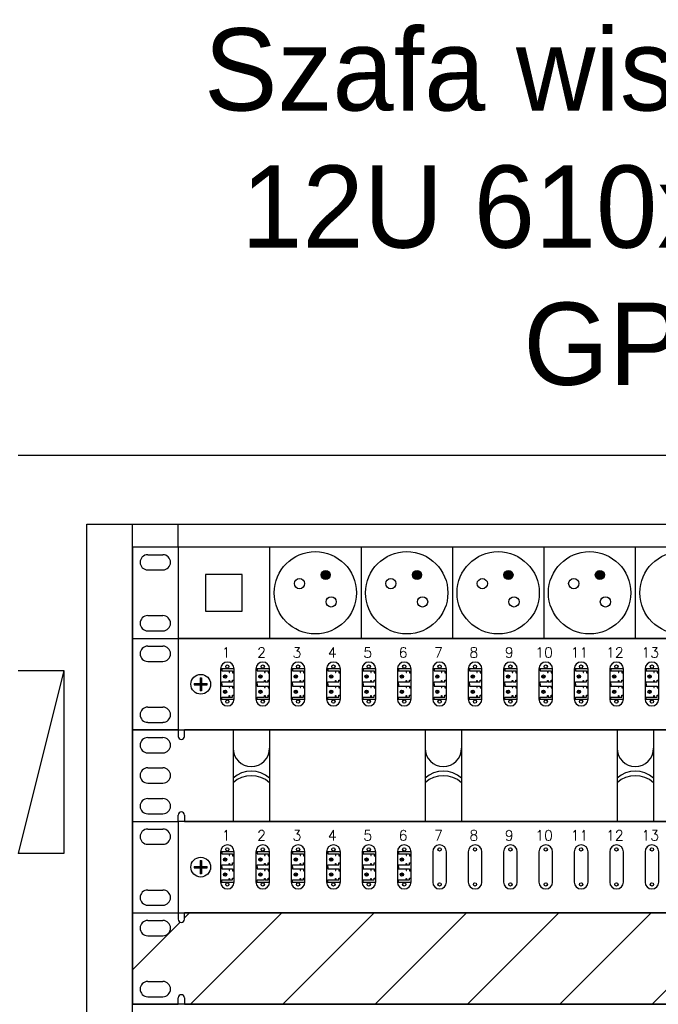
# Model space of a CAD drawing. Header units: millimetres. Extents: x 94562 to 148980, y -25377 to 3008.
# Tile 102 of 140: x 102999 to 103310, y -22241 to -21762. Entities that reach past the tile are written whole.
import ezdxf
from ezdxf.enums import TextEntityAlignment as Align

# ---------------------------------------------------------------- set-up
doc = ezdxf.new("R2010")
doc.units = ezdxf.units.MM
for name, color, linetype in [('LA_LAN_Bloki_Projektowane', 7, 'Continuous'), ('tt_opis', 30, 'Continuous'), ('tt_symbole', 40, 'Continuous')]:
    doc.layers.add(name, color=color, linetype=linetype)
doc.styles.add('_LANSTER_01', font='romans.shx')
doc.styles.add('Style-WORKING_1250', font='WORKING_1250.shx')

# ---------------------------------------------------------------- blocks, each defined once
blk = doc.blocks.new('*U488')
at = {"layer": 'tt_symbole'}
h = blk.add_hatch(color=256, dxfattribs=at)
h.paths.add_polyline_path([(3.354, 2.541), (3.285, 2.541), (3.285, 2.257), (3.354, 2.257)])
h.paths.add_polyline_path([(3.354, 2.257), (3.285, 2.257), (3.285, 2.188), (3.354, 2.188)])
h.paths.add_polyline_path([(3.285, 2.257), (3.001, 2.257), (3.001, 2.188), (3.285, 2.188)])
h.paths.add_polyline_path([(3.638, 2.257), (3.354, 2.257), (3.354, 2.188), (3.638, 2.188)])
h.paths.add_polyline_path([(3.354, 2.188), (3.285, 2.188), (3.285, 1.904), (3.354, 1.904)])
at = {"layer": 'LA_LAN_Bloki_Projektowane'}
for p, q in [((4.947, 2.966), (4.281, 2.966)), ((4.341, 2.966), (4.341, 2.867)), ((6.667, 2.966), (6.001, 2.966)), ((6.061, 2.966), (6.061, 2.867)), ((8.388, 2.966), (7.721, 2.966)), ((7.782, 2.966), (7.782, 2.867)), ((10.108, 2.966), (9.441, 2.966)), ((9.502, 2.966), (9.502, 2.867)), ((11.828, 2.966), (11.161, 2.966)), ((11.222, 2.966), (11.222, 2.867)), ((13.548, 2.966), (12.881, 2.966)), ((12.942, 2.966), (12.942, 2.867)), ((15.268, 2.966), (14.601, 2.966)), ((14.662, 2.966), (14.662, 2.867)), ((16.988, 2.966), (16.321, 2.966)), ((16.382, 2.966), (16.382, 2.867)), ((18.708, 2.966), (18.041, 2.966)), ((18.102, 2.966), (18.102, 2.867)), ((20.428, 2.966), (19.761, 2.966)), ((19.822, 2.966), (19.822, 2.867)), ((22.148, 2.966), (21.482, 2.966)), ((21.542, 2.966), (21.542, 2.867)), ((23.868, 2.966), (23.202, 2.966)), ((23.262, 2.966), (23.262, 2.867)), ((25.589, 2.966), (24.922, 2.966)), ((24.983, 2.966), (24.983, 2.867)), ((4.341, 2.867), (4.706, 2.867)), ((4.706, 2.867), (4.706, 2.793)), ((4.706, 2.793), (4.726, 2.793)), ((4.706, 2.332), (4.706, 2.406)), ((4.706, 2.406), (4.726, 2.406)), ((4.726, 2.793), (4.726, 2.867)), ((4.726, 2.867), (4.871, 2.867)), ((4.726, 2.406), (4.726, 2.332)), ((4.871, 2.867), (4.871, 2.775)), ((4.871, 2.775), (4.947, 2.775)), ((4.871, 2.332), (4.871, 2.424)), ((4.871, 2.424), (4.947, 2.424)), ((6.061, 2.867), (6.426, 2.867)), ((6.426, 2.867), (6.426, 2.793)), ((6.426, 2.793), (6.447, 2.793)), ((6.426, 2.332), (6.426, 2.406)), ((6.426, 2.406), (6.447, 2.406)), ((6.447, 2.793), (6.447, 2.867)), ((6.447, 2.867), (6.591, 2.867)), ((6.447, 2.406), (6.447, 2.332)), ((6.591, 2.867), (6.591, 2.775)), ((6.591, 2.775), (6.667, 2.775)), ((6.591, 2.332), (6.591, 2.424)), ((6.591, 2.424), (6.667, 2.424)), ((7.782, 2.867), (8.146, 2.867)), ((8.146, 2.867), (8.146, 2.793)), ((8.146, 2.793), (8.167, 2.793)), ((8.146, 2.332), (8.146, 2.406)), ((8.146, 2.406), (8.167, 2.406)), ((8.167, 2.793), (8.167, 2.867)), ((8.167, 2.867), (8.311, 2.867)), ((8.167, 2.406), (8.167, 2.332)), ((8.311, 2.867), (8.311, 2.775)), ((8.311, 2.775), (8.388, 2.775)), ((8.311, 2.332), (8.311, 2.424)), ((8.311, 2.424), (8.388, 2.424)), ((9.502, 2.867), (9.866, 2.867)), ((9.866, 2.867), (9.866, 2.793)), ((9.866, 2.793), (9.887, 2.793)), ((9.866, 2.332), (9.866, 2.406)), ((9.866, 2.406), (9.887, 2.406)), ((9.887, 2.793), (9.887, 2.867)), ((9.887, 2.867), (10.031, 2.867)), ((9.887, 2.406), (9.887, 2.332)), ((10.031, 2.867), (10.031, 2.775)), ((10.031, 2.775), (10.108, 2.775)), ((10.031, 2.332), (10.031, 2.424)), ((10.031, 2.424), (10.108, 2.424)), ((11.222, 2.867), (11.586, 2.867)), ((11.586, 2.867), (11.586, 2.793)), ((11.586, 2.793), (11.607, 2.793)), ((11.586, 2.332), (11.586, 2.406)), ((11.586, 2.406), (11.607, 2.406)), ((11.607, 2.793), (11.607, 2.867)), ((11.607, 2.867), (11.751, 2.867)), ((11.607, 2.406), (11.607, 2.332)), ((11.751, 2.867), (11.751, 2.775)), ((11.751, 2.775), (11.828, 2.775)), ((11.751, 2.332), (11.751, 2.424)), ((11.751, 2.424), (11.828, 2.424)), ((12.942, 2.867), (13.306, 2.867)), ((13.306, 2.867), (13.306, 2.793)), ((13.306, 2.793), (13.327, 2.793)), ((13.306, 2.332), (13.306, 2.406)), ((13.306, 2.406), (13.327, 2.406)), ((13.327, 2.793), (13.327, 2.867)), ((13.327, 2.867), (13.471, 2.867)), ((13.327, 2.406), (13.327, 2.332)), ((13.471, 2.867), (13.471, 2.775)), ((13.471, 2.775), (13.548, 2.775)), ((13.471, 2.332), (13.471, 2.424)), ((13.471, 2.424), (13.548, 2.424)), ((14.662, 2.867), (15.026, 2.867)), ((15.026, 2.867), (15.026, 2.793)), ((15.026, 2.793), (15.047, 2.793)), ((15.026, 2.332), (15.026, 2.406)), ((15.026, 2.406), (15.047, 2.406)), ((15.047, 2.793), (15.047, 2.867)), ((15.047, 2.867), (15.191, 2.867)), ((15.047, 2.406), (15.047, 2.332)), ((15.191, 2.867), (15.191, 2.775)), ((15.191, 2.775), (15.268, 2.775)), ((15.191, 2.332), (15.191, 2.424)), ((15.191, 2.424), (15.268, 2.424)), ((16.382, 2.867), (16.746, 2.867)), ((16.746, 2.867), (16.746, 2.793)), ((16.746, 2.793), (16.767, 2.793)), ((16.746, 2.332), (16.746, 2.406)), ((16.746, 2.406), (16.767, 2.406)), ((16.767, 2.793), (16.767, 2.867)), ((16.767, 2.867), (16.911, 2.867)), ((16.767, 2.406), (16.767, 2.332)), ((16.911, 2.867), (16.911, 2.775)), ((16.911, 2.775), (16.988, 2.775)), ((16.911, 2.332), (16.911, 2.424)), ((16.911, 2.424), (16.988, 2.424)), ((18.102, 2.867), (18.466, 2.867)), ((18.466, 2.867), (18.466, 2.793)), ((18.466, 2.793), (18.487, 2.793)), ((18.466, 2.332), (18.466, 2.406)), ((18.466, 2.406), (18.487, 2.406)), ((18.487, 2.793), (18.487, 2.867)), ((18.487, 2.867), (18.632, 2.867)), ((18.487, 2.406), (18.487, 2.332)), ((18.632, 2.867), (18.632, 2.775)), ((18.632, 2.775), (18.708, 2.775)), ((18.632, 2.332), (18.632, 2.424)), ((18.632, 2.424), (18.708, 2.424)), ((19.822, 2.867), (20.186, 2.867)), ((20.186, 2.867), (20.186, 2.793)), ((20.186, 2.793), (20.207, 2.793)), ((20.186, 2.332), (20.186, 2.406)), ((20.186, 2.406), (20.207, 2.406)), ((20.207, 2.793), (20.207, 2.867)), ((20.207, 2.867), (20.352, 2.867)), ((20.207, 2.406), (20.207, 2.332)), ((20.352, 2.867), (20.352, 2.775)), ((20.352, 2.775), (20.428, 2.775)), ((20.352, 2.332), (20.352, 2.424)), ((20.352, 2.424), (20.428, 2.424)), ((21.542, 2.867), (21.907, 2.867)), ((21.907, 2.867), (21.907, 2.793)), ((21.907, 2.793), (21.927, 2.793)), ((21.907, 2.332), (21.907, 2.406)), ((21.907, 2.406), (21.927, 2.406)), ((21.927, 2.793), (21.927, 2.867)), ((21.927, 2.867), (22.072, 2.867)), ((21.927, 2.406), (21.927, 2.332)), ((22.072, 2.867), (22.072, 2.775)), ((22.072, 2.775), (22.148, 2.775)), ((22.072, 2.332), (22.072, 2.424)), ((22.072, 2.424), (22.148, 2.424)), ((23.262, 2.867), (23.627, 2.867)), ((23.627, 2.867), (23.627, 2.793)), ((23.627, 2.793), (23.647, 2.793)), ((23.627, 2.332), (23.627, 2.406)), ((23.627, 2.406), (23.647, 2.406)), ((23.647, 2.793), (23.647, 2.867)), ((23.647, 2.867), (23.792, 2.867)), ((23.647, 2.406), (23.647, 2.332)), ((23.792, 2.867), (23.792, 2.775)), ((23.792, 2.775), (23.868, 2.775)), ((23.792, 2.332), (23.792, 2.424)), ((23.792, 2.424), (23.868, 2.424)), ((24.983, 2.867), (25.347, 2.867)), ((25.347, 2.867), (25.347, 2.793)), ((25.347, 2.793), (25.368, 2.793)), ((25.347, 2.332), (25.347, 2.406)), ((25.347, 2.406), (25.368, 2.406)), ((25.368, 2.793), (25.368, 2.867)), ((25.368, 2.867), (25.512, 2.867)), ((25.368, 2.406), (25.368, 2.332)), ((25.512, 2.867), (25.512, 2.775)), ((25.512, 2.775), (25.589, 2.775)), ((25.512, 2.332), (25.512, 2.424)), ((25.512, 2.424), (25.589, 2.424)), ((4.281, 2.233), (4.341, 2.233)), ((4.341, 2.233), (4.341, 2.332)), ((4.341, 2.332), (4.706, 2.332)), ((4.341, 2.233), (4.341, 2.133)), ((4.341, 2.133), (4.706, 2.133)), ((4.706, 2.133), (4.706, 2.059)), ((4.706, 2.059), (4.726, 2.059)), ((4.726, 2.332), (4.871, 2.332)), ((4.726, 2.059), (4.726, 2.133)), ((4.726, 2.133), (4.871, 2.133)), ((4.871, 2.133), (4.871, 2.041)), ((4.871, 2.041), (4.947, 2.041)), ((6.001, 2.233), (6.061, 2.233)), ((6.061, 2.233), (6.061, 2.332)), ((6.061, 2.332), (6.426, 2.332)), ((6.061, 2.233), (6.061, 2.133)), ((6.061, 2.133), (6.426, 2.133)), ((6.426, 2.133), (6.426, 2.059)), ((6.426, 2.059), (6.447, 2.059)), ((6.447, 2.332), (6.591, 2.332)), ((6.447, 2.059), (6.447, 2.133)), ((6.447, 2.133), (6.591, 2.133)), ((6.591, 2.133), (6.591, 2.041)), ((6.591, 2.041), (6.667, 2.041)), ((7.721, 2.233), (7.782, 2.233)), ((7.782, 2.233), (7.782, 2.332)), ((7.782, 2.332), (8.146, 2.332)), ((7.782, 2.233), (7.782, 2.133)), ((7.782, 2.133), (8.146, 2.133)), ((8.146, 2.133), (8.146, 2.059)), ((8.146, 2.059), (8.167, 2.059)), ((8.167, 2.332), (8.311, 2.332)), ((8.167, 2.059), (8.167, 2.133)), ((8.167, 2.133), (8.311, 2.133)), ((8.311, 2.133), (8.311, 2.041)), ((8.311, 2.041), (8.388, 2.041)), ((9.441, 2.233), (9.502, 2.233)), ((9.502, 2.233), (9.502, 2.332)), ((9.502, 2.332), (9.866, 2.332)), ((9.502, 2.233), (9.502, 2.133)), ((9.502, 2.133), (9.866, 2.133)), ((9.866, 2.133), (9.866, 2.059)), ((9.866, 2.059), (9.887, 2.059)), ((9.887, 2.332), (10.031, 2.332)), ((9.887, 2.059), (9.887, 2.133)), ((9.887, 2.133), (10.031, 2.133)), ((10.031, 2.133), (10.031, 2.041)), ((10.031, 2.041), (10.108, 2.041)), ((11.161, 2.233), (11.222, 2.233)), ((11.222, 2.233), (11.222, 2.332)), ((11.222, 2.332), (11.586, 2.332)), ((11.222, 2.233), (11.222, 2.133)), ((11.222, 2.133), (11.586, 2.133)), ((11.586, 2.133), (11.586, 2.059)), ((11.586, 2.059), (11.607, 2.059)), ((11.607, 2.332), (11.751, 2.332)), ((11.607, 2.059), (11.607, 2.133)), ((11.607, 2.133), (11.751, 2.133)), ((11.751, 2.133), (11.751, 2.041)), ((11.751, 2.041), (11.828, 2.041)), ((12.881, 2.233), (12.942, 2.233)), ((12.942, 2.233), (12.942, 2.332)), ((12.942, 2.332), (13.306, 2.332)), ((12.942, 2.233), (12.942, 2.133)), ((12.942, 2.133), (13.306, 2.133)), ((13.306, 2.133), (13.306, 2.059)), ((13.306, 2.059), (13.327, 2.059)), ((13.327, 2.332), (13.471, 2.332)), ((13.327, 2.059), (13.327, 2.133)), ((13.327, 2.133), (13.471, 2.133)), ((13.471, 2.133), (13.471, 2.041)), ((13.471, 2.041), (13.548, 2.041)), ((14.601, 2.233), (14.662, 2.233)), ((14.662, 2.233), (14.662, 2.332)), ((14.662, 2.332), (15.026, 2.332)), ((14.662, 2.233), (14.662, 2.133)), ((14.662, 2.133), (15.026, 2.133)), ((15.026, 2.133), (15.026, 2.059)), ((15.026, 2.059), (15.047, 2.059)), ((15.047, 2.332), (15.191, 2.332)), ((15.047, 2.059), (15.047, 2.133)), ((15.047, 2.133), (15.191, 2.133)), ((15.191, 2.133), (15.191, 2.041)), ((15.191, 2.041), (15.268, 2.041)), ((16.321, 2.233), (16.382, 2.233)), ((16.382, 2.233), (16.382, 2.332)), ((16.382, 2.332), (16.746, 2.332)), ((16.382, 2.233), (16.382, 2.133)), ((16.382, 2.133), (16.746, 2.133)), ((16.746, 2.133), (16.746, 2.059)), ((16.746, 2.059), (16.767, 2.059)), ((16.767, 2.332), (16.911, 2.332)), ((16.767, 2.059), (16.767, 2.133)), ((16.767, 2.133), (16.911, 2.133)), ((16.911, 2.133), (16.911, 2.041)), ((16.911, 2.041), (16.988, 2.041)), ((18.041, 2.233), (18.102, 2.233)), ((18.102, 2.233), (18.102, 2.332)), ((18.102, 2.332), (18.466, 2.332)), ((18.102, 2.233), (18.102, 2.133)), ((18.102, 2.133), (18.466, 2.133)), ((18.466, 2.133), (18.466, 2.059)), ((18.466, 2.059), (18.487, 2.059)), ((18.487, 2.332), (18.632, 2.332)), ((18.487, 2.059), (18.487, 2.133)), ((18.487, 2.133), (18.632, 2.133)), ((18.632, 2.133), (18.632, 2.041)), ((18.632, 2.041), (18.708, 2.041)), ((19.761, 2.233), (19.822, 2.233)), ((19.822, 2.233), (19.822, 2.332)), ((19.822, 2.332), (20.186, 2.332)), ((19.822, 2.233), (19.822, 2.133)), ((19.822, 2.133), (20.186, 2.133)), ((20.186, 2.133), (20.186, 2.059)), ((20.186, 2.059), (20.207, 2.059)), ((20.207, 2.332), (20.352, 2.332)), ((20.207, 2.059), (20.207, 2.133)), ((20.207, 2.133), (20.352, 2.133)), ((20.352, 2.133), (20.352, 2.041)), ((20.352, 2.041), (20.428, 2.041)), ((21.482, 2.233), (21.542, 2.233)), ((21.542, 2.233), (21.542, 2.332)), ((21.542, 2.332), (21.907, 2.332)), ((21.542, 2.233), (21.542, 2.133)), ((21.542, 2.133), (21.907, 2.133)), ((21.907, 2.133), (21.907, 2.059)), ((21.907, 2.059), (21.927, 2.059)), ((21.927, 2.332), (22.072, 2.332)), ((21.927, 2.059), (21.927, 2.133)), ((21.927, 2.133), (22.072, 2.133)), ((22.072, 2.133), (22.072, 2.041)), ((22.072, 2.041), (22.148, 2.041)), ((23.202, 2.233), (23.262, 2.233)), ((23.262, 2.233), (23.262, 2.332)), ((23.262, 2.332), (23.627, 2.332)), ((23.262, 2.233), (23.262, 2.133)), ((23.262, 2.133), (23.627, 2.133)), ((23.627, 2.133), (23.627, 2.059)), ((23.627, 2.059), (23.647, 2.059)), ((23.647, 2.332), (23.792, 2.332)), ((23.647, 2.059), (23.647, 2.133)), ((23.647, 2.133), (23.792, 2.133)), ((23.792, 2.133), (23.792, 2.041)), ((23.792, 2.041), (23.868, 2.041)), ((24.922, 2.233), (24.983, 2.233)), ((24.983, 2.233), (24.983, 2.332)), ((24.983, 2.332), (25.347, 2.332)), ((24.983, 2.233), (24.983, 2.133)), ((24.983, 2.133), (25.347, 2.133)), ((25.347, 2.133), (25.347, 2.059)), ((25.347, 2.059), (25.368, 2.059)), ((25.368, 2.332), (25.512, 2.332)), ((25.368, 2.059), (25.368, 2.133)), ((25.368, 2.133), (25.512, 2.133)), ((25.512, 2.133), (25.512, 2.041)), ((25.512, 2.041), (25.589, 2.041)), ((4.281, 1.499), (4.947, 1.499)), ((4.341, 1.499), (4.341, 1.599)), ((4.341, 1.599), (4.706, 1.599)), ((4.706, 1.599), (4.706, 1.673)), ((4.706, 1.673), (4.726, 1.673)), ((4.726, 1.673), (4.726, 1.599)), ((4.726, 1.599), (4.871, 1.599)), ((4.871, 1.599), (4.871, 1.691)), ((4.871, 1.691), (4.947, 1.691)), ((6.001, 1.499), (6.667, 1.499)), ((6.061, 1.499), (6.061, 1.599)), ((6.061, 1.599), (6.426, 1.599)), ((6.426, 1.599), (6.426, 1.673)), ((6.426, 1.673), (6.447, 1.673)), ((6.447, 1.673), (6.447, 1.599)), ((6.447, 1.599), (6.591, 1.599)), ((6.591, 1.599), (6.591, 1.691)), ((6.591, 1.691), (6.667, 1.691)), ((7.721, 1.499), (8.388, 1.499)), ((7.782, 1.499), (7.782, 1.599)), ((7.782, 1.599), (8.146, 1.599)), ((8.146, 1.599), (8.146, 1.673)), ((8.146, 1.673), (8.167, 1.673)), ((8.167, 1.673), (8.167, 1.599)), ((8.167, 1.599), (8.311, 1.599)), ((8.311, 1.599), (8.311, 1.691)), ((8.311, 1.691), (8.388, 1.691)), ((9.441, 1.499), (10.108, 1.499)), ((9.502, 1.499), (9.502, 1.599)), ((9.502, 1.599), (9.866, 1.599)), ((9.866, 1.599), (9.866, 1.673)), ((9.866, 1.673), (9.887, 1.673)), ((9.887, 1.673), (9.887, 1.599)), ((9.887, 1.599), (10.031, 1.599)), ((10.031, 1.599), (10.031, 1.691)), ((10.031, 1.691), (10.108, 1.691)), ((11.161, 1.499), (11.828, 1.499)), ((11.222, 1.499), (11.222, 1.599)), ((11.222, 1.599), (11.586, 1.599)), ((11.586, 1.599), (11.586, 1.673)), ((11.586, 1.673), (11.607, 1.673)), ((11.607, 1.673), (11.607, 1.599)), ((11.607, 1.599), (11.751, 1.599)), ((11.751, 1.599), (11.751, 1.691)), ((11.751, 1.691), (11.828, 1.691)), ((12.881, 1.499), (13.548, 1.499)), ((12.942, 1.499), (12.942, 1.599)), ((12.942, 1.599), (13.306, 1.599)), ((13.306, 1.599), (13.306, 1.673)), ((13.306, 1.673), (13.327, 1.673)), ((13.327, 1.673), (13.327, 1.599)), ((13.327, 1.599), (13.471, 1.599)), ((13.471, 1.599), (13.471, 1.691)), ((13.471, 1.691), (13.548, 1.691)), ((14.601, 1.499), (15.268, 1.499)), ((14.662, 1.499), (14.662, 1.599)), ((14.662, 1.599), (15.026, 1.599)), ((15.026, 1.599), (15.026, 1.673)), ((15.026, 1.673), (15.047, 1.673)), ((15.047, 1.673), (15.047, 1.599)), ((15.047, 1.599), (15.191, 1.599)), ((15.191, 1.599), (15.191, 1.691)), ((15.191, 1.691), (15.268, 1.691)), ((16.321, 1.499), (16.988, 1.499)), ((16.382, 1.499), (16.382, 1.599)), ((16.382, 1.599), (16.746, 1.599)), ((16.746, 1.599), (16.746, 1.673)), ((16.746, 1.673), (16.767, 1.673)), ((16.767, 1.673), (16.767, 1.599)), ((16.767, 1.599), (16.911, 1.599)), ((16.911, 1.599), (16.911, 1.691)), ((16.911, 1.691), (16.988, 1.691)), ((18.041, 1.499), (18.708, 1.499)), ((18.102, 1.499), (18.102, 1.599)), ((18.102, 1.599), (18.466, 1.599)), ((18.466, 1.599), (18.466, 1.673)), ((18.466, 1.673), (18.487, 1.673)), ((18.487, 1.673), (18.487, 1.599)), ((18.487, 1.599), (18.632, 1.599)), ((18.632, 1.599), (18.632, 1.691)), ((18.632, 1.691), (18.708, 1.691)), ((19.761, 1.499), (20.428, 1.499)), ((19.822, 1.499), (19.822, 1.599)), ((19.822, 1.599), (20.186, 1.599)), ((20.186, 1.599), (20.186, 1.673)), ((20.186, 1.673), (20.207, 1.673)), ((20.207, 1.673), (20.207, 1.599)), ((20.207, 1.599), (20.352, 1.599)), ((20.352, 1.599), (20.352, 1.691)), ((20.352, 1.691), (20.428, 1.691)), ((21.482, 1.499), (22.148, 1.499)), ((21.542, 1.499), (21.542, 1.599)), ((21.542, 1.599), (21.907, 1.599)), ((21.907, 1.599), (21.907, 1.673)), ((21.907, 1.673), (21.927, 1.673)), ((21.927, 1.673), (21.927, 1.599)), ((21.927, 1.599), (22.072, 1.599)), ((22.072, 1.599), (22.072, 1.691)), ((22.072, 1.691), (22.148, 1.691)), ((23.202, 1.499), (23.868, 1.499)), ((23.262, 1.499), (23.262, 1.599)), ((23.262, 1.599), (23.627, 1.599)), ((23.627, 1.599), (23.627, 1.673)), ((23.627, 1.673), (23.647, 1.673)), ((23.647, 1.673), (23.647, 1.599)), ((23.647, 1.599), (23.792, 1.599)), ((23.792, 1.599), (23.792, 1.691)), ((23.792, 1.691), (23.868, 1.691)), ((24.922, 1.499), (25.589, 1.499)), ((24.983, 1.499), (24.983, 1.599)), ((24.983, 1.599), (25.347, 1.599)), ((25.347, 1.599), (25.347, 1.673)), ((25.347, 1.673), (25.368, 1.673)), ((25.368, 1.673), (25.368, 1.599)), ((25.368, 1.599), (25.512, 1.599)), ((25.512, 1.599), (25.512, 1.691)), ((25.512, 1.691), (25.589, 1.691))]:
    blk.add_line(p, q, dxfattribs=at)
for centre, radius in [((4.502, 2.593), 0.08), ((4.502, 2.593), 0.04), ((6.222, 2.593), 0.08), ((6.222, 2.593), 0.04), ((7.942, 2.593), 0.08), ((7.942, 2.593), 0.04), ((9.662, 2.593), 0.08), ((9.662, 2.593), 0.04), ((11.382, 2.593), 0.08), ((11.382, 2.593), 0.04), ((13.102, 2.593), 0.08), ((13.102, 2.593), 0.04), ((14.822, 2.593), 0.08), ((14.822, 2.593), 0.04), ((16.542, 2.593), 0.08), ((16.542, 2.593), 0.04), ((18.262, 2.593), 0.08), ((18.262, 2.593), 0.04), ((19.982, 2.593), 0.08), ((19.982, 2.593), 0.04), ((21.703, 2.593), 0.08), ((21.703, 2.593), 0.04), ((23.423, 2.593), 0.08), ((23.423, 2.593), 0.04), ((25.143, 2.593), 0.08), ((25.143, 2.593), 0.04), ((4.502, 1.86), 0.08), ((6.222, 1.86), 0.08), ((7.942, 1.86), 0.08), ((9.662, 1.86), 0.08), ((11.382, 1.86), 0.08), ((13.102, 1.86), 0.08), ((14.822, 1.86), 0.08), ((16.542, 1.86), 0.08), ((18.262, 1.86), 0.08), ((19.982, 1.86), 0.08), ((21.703, 1.86), 0.08), ((23.423, 1.86), 0.08), ((25.143, 1.86), 0.08), ((4.502, 1.86), 0.04), ((6.222, 1.86), 0.04), ((7.942, 1.86), 0.04), ((9.662, 1.86), 0.04), ((11.382, 1.86), 0.04), ((13.102, 1.86), 0.04), ((14.822, 1.86), 0.04), ((16.542, 1.86), 0.04), ((18.262, 1.86), 0.04), ((19.982, 1.86), 0.04), ((21.703, 1.86), 0.04), ((23.423, 1.86), 0.04), ((25.143, 1.86), 0.04)]:
    blk.add_circle(centre, radius, dxfattribs=at)
at = {"layer": 'tt_symbole'}
for p, q in [((0, 4.445), (0, 0)), ((0, 4.445), (2.223, 4.445)), ((2.223, 4.445), (2.223, 0)), ((46.673, 4.445), (2.223, 4.445)), ((0.741, 4.075), (1.482, 4.075)), ((2.223, 4.045), (2.223, 0.4)), ((0.741, 3.334), (1.482, 3.334)), ((3.285, 2.541), (3.354, 2.541)), ((3.285, 2.541), (3.285, 1.904)), ((3.354, 2.541), (3.354, 1.904)), ((3.001, 2.257), (3.638, 2.257)), ((3.001, 2.257), (3.001, 2.188)), ((3.001, 2.188), (3.638, 2.188)), ((3.638, 2.188), (3.638, 2.257)), ((3.354, 1.904), (3.285, 1.904)), ((0.741, 1.111), (1.482, 1.111)), ((0, 0), (2.223, 0)), ((0.741, 0.37), (1.482, 0.37)), ((2.223, 0), (46.673, 0))]:
    blk.add_line(p, q, dxfattribs=at)
for points in [[(4.947, 1.499), (4.947, 2.966, 1), (4.281, 2.966), (4.281, 1.499, 1)], [(6.667, 1.499), (6.667, 2.966, 1), (6.001, 2.966), (6.001, 1.499, 1)], [(8.388, 1.499), (8.388, 2.966, 1), (7.721, 2.966), (7.721, 1.499, 1)], [(10.108, 1.499), (10.108, 2.966, 1), (9.441, 2.966), (9.441, 1.499, 1)], [(11.828, 1.499), (11.828, 2.966, 1), (11.161, 2.966), (11.161, 1.499, 1)], [(13.548, 1.499), (13.548, 2.966, 1), (12.881, 2.966), (12.881, 1.499, 1)], [(15.268, 2.966, 1), (14.601, 2.966), (14.601, 1.499, 1), (15.268, 1.499)], [(16.988, 2.966, 1), (16.321, 2.966), (16.321, 1.499, 1), (16.988, 1.499)], [(18.708, 2.966, 1), (18.041, 2.966), (18.041, 1.499, 1), (18.708, 1.499)], [(20.428, 2.966, 1), (19.761, 2.966), (19.761, 1.499, 1), (20.428, 1.499)], [(22.148, 2.966, 1), (21.482, 2.966), (21.482, 1.499, 1), (22.148, 1.499)], [(23.868, 2.966, 1), (23.202, 2.966), (23.202, 1.499, 1), (23.868, 1.499)], [(25.589, 2.966, 1), (24.922, 2.966), (24.922, 1.499, 1), (25.589, 1.499)]]:
    blk.add_lwpolyline(points, format="xyb", close=True, dxfattribs=at)
for centre, radius in [((4.612, 3.084), 0.08), ((6.332, 3.084), 0.08), ((8.052, 3.084), 0.08), ((9.772, 3.084), 0.08), ((11.492, 3.084), 0.08), ((13.213, 3.084), 0.08), ((14.933, 3.084), 0.08), ((16.653, 3.084), 0.08), ((18.373, 3.084), 0.08), ((20.093, 3.084), 0.08), ((21.813, 3.084), 0.08), ((23.533, 3.084), 0.08), ((25.253, 3.084), 0.08), ((3.319, 2.223), 0.481), ((4.612, 1.382), 0.08), ((6.332, 1.382), 0.08), ((8.052, 1.382), 0.08), ((9.772, 1.382), 0.08), ((11.492, 1.382), 0.08), ((13.213, 1.382), 0.08), ((14.933, 1.382), 0.08), ((16.653, 1.382), 0.08), ((18.373, 1.382), 0.08), ((20.093, 1.382), 0.08), ((21.813, 1.382), 0.08), ((23.533, 1.382), 0.08), ((25.253, 1.382), 0.08)]:
    blk.add_circle(centre, radius, dxfattribs=at)
for centre, start, end in [((0.741, 3.704), 90, 270), ((1.482, 3.704), 270, 90), ((0.741, 0.741), 90, 270), ((1.482, 0.741), 270, 90)]:
    blk.add_arc(centre, 0.37, start, end, dxfattribs=at)
at = {"layer": 'tt_symbole', "style": '_LANSTER_01'}
for s, p in [('1', (4.343, 3.765)), ('2', (6.063, 3.765)), ('3', (7.783, 3.765)), ('4', (9.504, 3.765)), ('5', (11.224, 3.765)), ('6', (12.944, 3.765)), ('7', (14.664, 3.765)), ('8', (16.384, 3.765)), ('9', (18.104, 3.765)), ('10', (19.585, 3.765)), ('11', (21.305, 3.765)), ('12', (23.025, 3.765)), ('13', (24.745, 3.765))]:
    blk.add_text(s, height=0.5, dxfattribs=at).set_placement(p, align=Align.MIDDLE_LEFT)
at = {"layer": 'tt_symbole', "style": '_LANSTER_01', "flags": 1}
for tag, p in [('TYP', (2.223, 0)), ('OPIS1', (8.497, 0)), ('OPIS2', (33.674, 0))]:
    blk.add_attdef(tag, p, '', height=1, dxfattribs=at)
blk = doc.blocks.new('IT_listwa_basic_230V')
for points in [[(9.612, 3.089, 1), (9.168, 3.089, 1)], [(14.057, 3.089, 1), (13.613, 3.089, 1)], [(18.502, 3.089, 1), (18.058, 3.089, 1)], [(22.947, 3.089, 1), (22.503, 3.089, 1)]]:
    blk.add_hatch(color=0).paths.add_polyline_path(points)
at = {"color": 0}
for p, q in [((48.895, 4.445), (0, 4.445)), ((0, 4.445), (0, 0)), ((2.222, 4.445), (2.222, 0)), ((6.668, 4.445), (6.668, 0)), ((11.113, 4.445), (11.113, 0)), ((15.557, 4.445), (15.557, 0)), ((20.003, 4.445), (20.003, 0)), ((24.448, 4.445), (24.448, 0)), ((0.741, 4.075), (1.482, 4.075)), ((0.741, 3.334), (1.482, 3.334)), ((5.334, 3.111), (3.556, 3.111)), ((3.556, 3.111), (3.556, 1.333)), ((5.334, 1.333), (5.334, 3.111)), ((0.741, 1.111), (1.482, 1.111)), ((3.556, 1.333), (5.334, 1.333)), ((0, 0), (48.895, 0)), ((0.741, 0.37), (1.482, 0.37))]:
    blk.add_line(p, q, dxfattribs=at)
for centre, radius in [((8.89, 2.222), 2), ((13.335, 2.222), 2), ((17.78, 2.222), 2), ((22.225, 2.222), 2), ((26.67, 2.222), 2), ((8.12, 2.667), 0.248), ((9.39, 3.089), 0.222), ((12.565, 2.667), 0.248), ((13.835, 3.089), 0.222), ((17.01, 2.667), 0.248), ((18.28, 3.089), 0.222), ((21.455, 2.667), 0.248), ((22.725, 3.089), 0.222), ((9.66, 1.778), 0.248), ((14.105, 1.778), 0.248), ((18.55, 1.778), 0.248), ((22.995, 1.778), 0.248)]:
    blk.add_circle(centre, radius, dxfattribs=at)
for centre, start, end in [((0.741, 3.704), 90, 270), ((1.482, 3.704), 270, 90), ((0.741, 0.741), 90, 270), ((1.482, 0.741), 270, 90)]:
    blk.add_arc(centre, 0.37, start, end, dxfattribs=at)
blk = doc.blocks.new('IT_szafa_wisząca_12U')
for p, q in [((281.388, 1503.752), (221.38, 1503.752)), ((224.714, 1500.418), (278.054, 1500.418)), ((224.714, 1444.856), (224.714, 1500.418)), ((226.937, 1444.856), (226.937, 1500.418)), ((229.159, 1499.307), (229.159, 1500.418)), ((221.38, 1493.307), (223.603, 1493.307)), ((223.603, 1493.307), (221.38, 1484.417)), ((223.603, 1493.307), (223.603, 1484.417)), ((223.603, 1484.417), (221.38, 1484.417))]:
    blk.add_line(p, q)
blk = doc.blocks.new('IT_wieszka1U')
at = {"color": 0}
for p, q in [((2.222, 4.445), (0, 4.445)), ((0, 4.445), (0, 0)), ((2.222, 4.445), (2.222, 4.134)), ((46.361, 4.445), (2.534, 4.445)), ((2.534, 4.134), (2.534, 4.445)), ((4.889, 4.445), (4.889, 0)), ((6.668, 4.445), (6.668, 0)), ((14.224, 4.445), (14.224, 0)), ((16.002, 4.445), (16.002, 0)), ((23.559, 4.445), (23.559, 0)), ((25.336, 4.445), (25.336, 0)), ((0.741, 4.075), (1.482, 4.075)), ((0.741, 3.334), (1.482, 3.334)), ((0.741, 2.604), (1.482, 2.604)), ((0.741, 1.863), (1.482, 1.863)), ((0.741, 1.111), (1.482, 1.111)), ((0, 0), (2.222, 0)), ((0.741, 0.37), (1.482, 0.37)), ((2.222, 0), (2.222, 0.311)), ((2.534, 0.311), (2.534, 0)), ((2.534, 0), (46.361, 0))]:
    blk.add_line(p, q, dxfattribs=at)
for centre, radius, start, end in [((0.741, 3.704), 0.37, 90, 270), ((1.482, 3.704), 0.37, 270, 90), ((2.378, 4.134), 0.156, 180, 0), ((5.778, 3.556), 0.889, 180, 0), ((15.113, 3.556), 0.889, 180, 0), ((24.447, 3.556), 0.889, 180, 0), ((0.741, 2.234), 0.37, 90, 270), ((1.482, 2.234), 0.37, 270, 90), ((5.778, 1.111), 1.334, 48.1897, 131.8103), ((15.113, 1.111), 1.334, 48.1897, 131.8103), ((24.447, 1.111), 1.334, 48.1897, 131.8103), ((5.778, 0.889), 1.334, 48.1897, 131.8103), ((15.113, 0.889), 1.334, 48.1897, 131.8103), ((24.447, 0.889), 1.334, 48.1897, 131.8103), ((0.741, 0.741), 0.37, 90, 270), ((1.482, 0.741), 0.37, 270, 90), ((2.378, 0.311), 0.156, 0, 180)]:
    blk.add_arc(centre, radius, start, end, dxfattribs=at)
blk = doc.blocks.new('IT_Zaślepka_1U')
h = blk.add_hatch()
h.set_pattern_fill('ANSI31', color=0)
h.set_pattern_definition([(45, (7401.7468, -13729.1714), (-2.245064, 2.245064), [])])
h.paths.add_polyline_path([(2.534, 4.445), (2.534, 4.134, -1), (2.222, 4.134), (2.222, 4.445), (0, 4.445), (0, 0), (2.222, 0), (2.222, 0.311, -1), (2.534, 0.311), (2.534, 0), (46.361, 0), (46.361, 0.311, -1), (46.672, 0.311), (46.672, 0), (48.895, 0), (48.895, 4.445), (46.672, 4.445), (46.672, 4.134, -1), (46.361, 4.134), (46.361, 4.445)])
h.paths.add_polyline_path([(1.482, 3.334), (0.741, 3.334, -1), (0.741, 4.075), (1.482, 4.075, -1)], flags=16)
h.paths.add_polyline_path([(1.482, 0.37), (0.741, 0.37, -1), (0.741, 1.111), (1.482, 1.111, -1)], flags=16)
h.paths.add_polyline_path([(47.413, 4.075), (48.154, 4.075, -1), (48.154, 3.334), (47.413, 3.334, -1)], flags=16)
h.paths.add_polyline_path([(47.413, 1.111), (48.154, 1.111, -1), (48.154, 0.37), (47.413, 0.37, -1)], flags=16)
at = {"color": 0}
for p, q in [((0, 4.445), (0, 0)), ((0, 4.445), (2.222, 4.445)), ((2.222, 4.445), (2.222, 4.134)), ((46.361, 4.445), (2.534, 4.445)), ((2.534, 4.134), (2.534, 4.445)), ((0.741, 4.075), (1.482, 4.075)), ((0.741, 3.334), (1.482, 3.334)), ((0.741, 1.111), (1.482, 1.111)), ((0, 0), (2.222, 0)), ((2.222, 0), (0, 0)), ((0.741, 0.37), (1.482, 0.37)), ((2.222, 0), (2.222, 0.311)), ((2.534, 0.311), (2.534, 0)), ((2.534, 0), (46.361, 0)), ((46.361, 0), (2.534, 0))]:
    blk.add_line(p, q, dxfattribs=at)
blk.add_lwpolyline([(0, 4.445), (48.895, 4.445), (48.895, 0), (0, 0)], close=True, dxfattribs=at)
for centre, radius, start, end in [((0.741, 3.704), 0.37, 90, 270), ((1.482, 3.704), 0.37, 270, 90), ((2.378, 4.134), 0.156, 180, 0), ((0.741, 0.741), 0.37, 90, 270), ((1.482, 0.741), 0.37, 270, 90), ((2.378, 0.311), 0.156, 0, 180)]:
    blk.add_arc(centre, radius, start, end, dxfattribs=at)
blk = doc.blocks.new('*U489')
at = {"layer": 'tt_symbole'}
h = blk.add_hatch(color=256, dxfattribs=at)
h.paths.add_polyline_path([(3.354, 2.541), (3.285, 2.541), (3.285, 2.257), (3.354, 2.257)])
h.paths.add_polyline_path([(3.354, 2.257), (3.285, 2.257), (3.285, 2.188), (3.354, 2.188)])
h.paths.add_polyline_path([(3.285, 2.257), (3.001, 2.257), (3.001, 2.188), (3.285, 2.188)])
h.paths.add_polyline_path([(3.638, 2.257), (3.354, 2.257), (3.354, 2.188), (3.638, 2.188)])
h.paths.add_polyline_path([(3.354, 2.188), (3.285, 2.188), (3.285, 1.904), (3.354, 1.904)])
at = {"layer": 'LA_LAN_Bloki_Projektowane'}
for p, q in [((4.947, 2.966), (4.281, 2.966)), ((4.341, 2.966), (4.341, 2.867)), ((6.667, 2.966), (6.001, 2.966)), ((6.061, 2.966), (6.061, 2.867)), ((8.388, 2.966), (7.721, 2.966)), ((7.782, 2.966), (7.782, 2.867)), ((10.108, 2.966), (9.441, 2.966)), ((9.502, 2.966), (9.502, 2.867)), ((11.828, 2.966), (11.161, 2.966)), ((11.222, 2.966), (11.222, 2.867)), ((13.548, 2.966), (12.881, 2.966)), ((12.942, 2.966), (12.942, 2.867)), ((4.341, 2.867), (4.706, 2.867)), ((4.706, 2.867), (4.706, 2.793)), ((4.706, 2.793), (4.726, 2.793)), ((4.706, 2.332), (4.706, 2.406)), ((4.706, 2.406), (4.726, 2.406)), ((4.726, 2.793), (4.726, 2.867)), ((4.726, 2.867), (4.871, 2.867)), ((4.726, 2.406), (4.726, 2.332)), ((4.871, 2.867), (4.871, 2.775)), ((4.871, 2.775), (4.947, 2.775)), ((4.871, 2.332), (4.871, 2.424)), ((4.871, 2.424), (4.947, 2.424)), ((6.061, 2.867), (6.426, 2.867)), ((6.426, 2.867), (6.426, 2.793)), ((6.426, 2.793), (6.447, 2.793)), ((6.426, 2.332), (6.426, 2.406)), ((6.426, 2.406), (6.447, 2.406)), ((6.447, 2.793), (6.447, 2.867)), ((6.447, 2.867), (6.591, 2.867)), ((6.447, 2.406), (6.447, 2.332)), ((6.591, 2.867), (6.591, 2.775)), ((6.591, 2.775), (6.667, 2.775)), ((6.591, 2.332), (6.591, 2.424)), ((6.591, 2.424), (6.667, 2.424)), ((7.782, 2.867), (8.146, 2.867)), ((8.146, 2.867), (8.146, 2.793)), ((8.146, 2.793), (8.167, 2.793)), ((8.146, 2.332), (8.146, 2.406)), ((8.146, 2.406), (8.167, 2.406)), ((8.167, 2.793), (8.167, 2.867)), ((8.167, 2.867), (8.311, 2.867)), ((8.167, 2.406), (8.167, 2.332)), ((8.311, 2.867), (8.311, 2.775)), ((8.311, 2.775), (8.388, 2.775)), ((8.311, 2.332), (8.311, 2.424)), ((8.311, 2.424), (8.388, 2.424)), ((9.502, 2.867), (9.866, 2.867)), ((9.866, 2.867), (9.866, 2.793)), ((9.866, 2.793), (9.887, 2.793)), ((9.866, 2.332), (9.866, 2.406)), ((9.866, 2.406), (9.887, 2.406)), ((9.887, 2.793), (9.887, 2.867)), ((9.887, 2.867), (10.031, 2.867)), ((9.887, 2.406), (9.887, 2.332)), ((10.031, 2.867), (10.031, 2.775)), ((10.031, 2.775), (10.108, 2.775)), ((10.031, 2.332), (10.031, 2.424)), ((10.031, 2.424), (10.108, 2.424)), ((11.222, 2.867), (11.586, 2.867)), ((11.586, 2.867), (11.586, 2.793)), ((11.586, 2.793), (11.607, 2.793)), ((11.586, 2.332), (11.586, 2.406)), ((11.586, 2.406), (11.607, 2.406)), ((11.607, 2.793), (11.607, 2.867)), ((11.607, 2.867), (11.751, 2.867)), ((11.607, 2.406), (11.607, 2.332)), ((11.751, 2.867), (11.751, 2.775)), ((11.751, 2.775), (11.828, 2.775)), ((11.751, 2.332), (11.751, 2.424)), ((11.751, 2.424), (11.828, 2.424)), ((12.942, 2.867), (13.306, 2.867)), ((13.306, 2.867), (13.306, 2.793)), ((13.306, 2.793), (13.327, 2.793)), ((13.306, 2.332), (13.306, 2.406)), ((13.306, 2.406), (13.327, 2.406)), ((13.327, 2.793), (13.327, 2.867)), ((13.327, 2.867), (13.471, 2.867)), ((13.327, 2.406), (13.327, 2.332)), ((13.471, 2.867), (13.471, 2.775)), ((13.471, 2.775), (13.548, 2.775)), ((13.471, 2.332), (13.471, 2.424)), ((13.471, 2.424), (13.548, 2.424)), ((4.281, 2.233), (4.341, 2.233)), ((4.341, 2.233), (4.341, 2.332)), ((4.341, 2.332), (4.706, 2.332)), ((4.341, 2.233), (4.341, 2.133)), ((4.341, 2.133), (4.706, 2.133)), ((4.706, 2.133), (4.706, 2.059)), ((4.706, 2.059), (4.726, 2.059)), ((4.726, 2.332), (4.871, 2.332)), ((4.726, 2.059), (4.726, 2.133)), ((4.726, 2.133), (4.871, 2.133)), ((4.871, 2.133), (4.871, 2.041)), ((4.871, 2.041), (4.947, 2.041)), ((6.001, 2.233), (6.061, 2.233)), ((6.061, 2.233), (6.061, 2.332)), ((6.061, 2.332), (6.426, 2.332)), ((6.061, 2.233), (6.061, 2.133)), ((6.061, 2.133), (6.426, 2.133)), ((6.426, 2.133), (6.426, 2.059)), ((6.426, 2.059), (6.447, 2.059)), ((6.447, 2.332), (6.591, 2.332)), ((6.447, 2.059), (6.447, 2.133)), ((6.447, 2.133), (6.591, 2.133)), ((6.591, 2.133), (6.591, 2.041)), ((6.591, 2.041), (6.667, 2.041)), ((7.721, 2.233), (7.782, 2.233)), ((7.782, 2.233), (7.782, 2.332)), ((7.782, 2.332), (8.146, 2.332)), ((7.782, 2.233), (7.782, 2.133)), ((7.782, 2.133), (8.146, 2.133)), ((8.146, 2.133), (8.146, 2.059)), ((8.146, 2.059), (8.167, 2.059)), ((8.167, 2.332), (8.311, 2.332)), ((8.167, 2.059), (8.167, 2.133)), ((8.167, 2.133), (8.311, 2.133)), ((8.311, 2.133), (8.311, 2.041)), ((8.311, 2.041), (8.388, 2.041)), ((9.441, 2.233), (9.502, 2.233)), ((9.502, 2.233), (9.502, 2.332)), ((9.502, 2.332), (9.866, 2.332)), ((9.502, 2.233), (9.502, 2.133)), ((9.502, 2.133), (9.866, 2.133)), ((9.866, 2.133), (9.866, 2.059)), ((9.866, 2.059), (9.887, 2.059)), ((9.887, 2.332), (10.031, 2.332)), ((9.887, 2.059), (9.887, 2.133)), ((9.887, 2.133), (10.031, 2.133)), ((10.031, 2.133), (10.031, 2.041)), ((10.031, 2.041), (10.108, 2.041)), ((11.161, 2.233), (11.222, 2.233)), ((11.222, 2.233), (11.222, 2.332)), ((11.222, 2.332), (11.586, 2.332)), ((11.222, 2.233), (11.222, 2.133)), ((11.222, 2.133), (11.586, 2.133)), ((11.586, 2.133), (11.586, 2.059)), ((11.586, 2.059), (11.607, 2.059)), ((11.607, 2.332), (11.751, 2.332)), ((11.607, 2.059), (11.607, 2.133)), ((11.607, 2.133), (11.751, 2.133)), ((11.751, 2.133), (11.751, 2.041)), ((11.751, 2.041), (11.828, 2.041)), ((12.881, 2.233), (12.942, 2.233)), ((12.942, 2.233), (12.942, 2.332)), ((12.942, 2.332), (13.306, 2.332)), ((12.942, 2.233), (12.942, 2.133)), ((12.942, 2.133), (13.306, 2.133)), ((13.306, 2.133), (13.306, 2.059)), ((13.306, 2.059), (13.327, 2.059)), ((13.327, 2.332), (13.471, 2.332)), ((13.327, 2.059), (13.327, 2.133)), ((13.327, 2.133), (13.471, 2.133)), ((13.471, 2.133), (13.471, 2.041)), ((13.471, 2.041), (13.548, 2.041)), ((4.281, 1.499), (4.947, 1.499)), ((4.341, 1.499), (4.341, 1.599)), ((4.341, 1.599), (4.706, 1.599)), ((4.706, 1.599), (4.706, 1.673)), ((4.706, 1.673), (4.726, 1.673)), ((4.726, 1.673), (4.726, 1.599)), ((4.726, 1.599), (4.871, 1.599)), ((4.871, 1.599), (4.871, 1.691)), ((4.871, 1.691), (4.947, 1.691)), ((6.001, 1.499), (6.667, 1.499)), ((6.061, 1.499), (6.061, 1.599)), ((6.061, 1.599), (6.426, 1.599)), ((6.426, 1.599), (6.426, 1.673)), ((6.426, 1.673), (6.447, 1.673)), ((6.447, 1.673), (6.447, 1.599)), ((6.447, 1.599), (6.591, 1.599)), ((6.591, 1.599), (6.591, 1.691)), ((6.591, 1.691), (6.667, 1.691)), ((7.721, 1.499), (8.388, 1.499)), ((7.782, 1.499), (7.782, 1.599)), ((7.782, 1.599), (8.146, 1.599)), ((8.146, 1.599), (8.146, 1.673)), ((8.146, 1.673), (8.167, 1.673)), ((8.167, 1.673), (8.167, 1.599)), ((8.167, 1.599), (8.311, 1.599)), ((8.311, 1.599), (8.311, 1.691)), ((8.311, 1.691), (8.388, 1.691)), ((9.441, 1.499), (10.108, 1.499)), ((9.502, 1.499), (9.502, 1.599)), ((9.502, 1.599), (9.866, 1.599)), ((9.866, 1.599), (9.866, 1.673)), ((9.866, 1.673), (9.887, 1.673)), ((9.887, 1.673), (9.887, 1.599)), ((9.887, 1.599), (10.031, 1.599)), ((10.031, 1.599), (10.031, 1.691)), ((10.031, 1.691), (10.108, 1.691)), ((11.161, 1.499), (11.828, 1.499)), ((11.222, 1.499), (11.222, 1.599)), ((11.222, 1.599), (11.586, 1.599)), ((11.586, 1.599), (11.586, 1.673)), ((11.586, 1.673), (11.607, 1.673)), ((11.607, 1.673), (11.607, 1.599)), ((11.607, 1.599), (11.751, 1.599)), ((11.751, 1.599), (11.751, 1.691)), ((11.751, 1.691), (11.828, 1.691)), ((12.881, 1.499), (13.548, 1.499)), ((12.942, 1.499), (12.942, 1.599)), ((12.942, 1.599), (13.306, 1.599)), ((13.306, 1.599), (13.306, 1.673)), ((13.306, 1.673), (13.327, 1.673)), ((13.327, 1.673), (13.327, 1.599)), ((13.327, 1.599), (13.471, 1.599)), ((13.471, 1.599), (13.471, 1.691)), ((13.471, 1.691), (13.548, 1.691))]:
    blk.add_line(p, q, dxfattribs=at)
for centre, radius in [((4.502, 2.593), 0.08), ((4.502, 2.593), 0.04), ((6.222, 2.593), 0.08), ((6.222, 2.593), 0.04), ((7.942, 2.593), 0.08), ((7.942, 2.593), 0.04), ((9.662, 2.593), 0.08), ((9.662, 2.593), 0.04), ((11.382, 2.593), 0.08), ((11.382, 2.593), 0.04), ((13.102, 2.593), 0.08), ((13.102, 2.593), 0.04), ((4.502, 1.86), 0.08), ((6.222, 1.86), 0.08), ((7.942, 1.86), 0.08), ((9.662, 1.86), 0.08), ((11.382, 1.86), 0.08), ((13.102, 1.86), 0.08), ((4.502, 1.86), 0.04), ((6.222, 1.86), 0.04), ((7.942, 1.86), 0.04), ((9.662, 1.86), 0.04), ((11.382, 1.86), 0.04), ((13.102, 1.86), 0.04)]:
    blk.add_circle(centre, radius, dxfattribs=at)
at = {"layer": 'tt_symbole'}
for p, q in [((0, 4.445), (0, 0)), ((0, 4.445), (2.223, 4.445)), ((2.223, 4.445), (2.223, 0)), ((46.673, 4.445), (2.223, 4.445)), ((0.741, 4.075), (1.482, 4.075)), ((2.223, 4.045), (2.223, 0.4)), ((0.741, 3.334), (1.482, 3.334)), ((3.285, 2.541), (3.354, 2.541)), ((3.285, 2.541), (3.285, 1.904)), ((3.354, 2.541), (3.354, 1.904)), ((3.001, 2.257), (3.638, 2.257)), ((3.001, 2.257), (3.001, 2.188)), ((3.001, 2.188), (3.638, 2.188)), ((3.638, 2.188), (3.638, 2.257)), ((3.354, 1.904), (3.285, 1.904)), ((0.741, 1.111), (1.482, 1.111)), ((0, 0), (2.223, 0)), ((0.741, 0.37), (1.482, 0.37)), ((2.223, 0), (46.673, 0))]:
    blk.add_line(p, q, dxfattribs=at)
for points in [[(4.947, 1.499), (4.947, 2.966, 1), (4.281, 2.966), (4.281, 1.499, 1)], [(6.667, 1.499), (6.667, 2.966, 1), (6.001, 2.966), (6.001, 1.499, 1)], [(8.388, 1.499), (8.388, 2.966, 1), (7.721, 2.966), (7.721, 1.499, 1)], [(10.108, 1.499), (10.108, 2.966, 1), (9.441, 2.966), (9.441, 1.499, 1)], [(11.828, 1.499), (11.828, 2.966, 1), (11.161, 2.966), (11.161, 1.499, 1)], [(13.548, 1.499), (13.548, 2.966, 1), (12.881, 2.966), (12.881, 1.499, 1)], [(15.268, 2.966, 1), (14.601, 2.966), (14.601, 1.499, 1), (15.268, 1.499)], [(16.988, 2.966, 1), (16.321, 2.966), (16.321, 1.499, 1), (16.988, 1.499)], [(18.708, 2.966, 1), (18.041, 2.966), (18.041, 1.499, 1), (18.708, 1.499)], [(20.428, 2.966, 1), (19.761, 2.966), (19.761, 1.499, 1), (20.428, 1.499)], [(22.148, 2.966, 1), (21.482, 2.966), (21.482, 1.499, 1), (22.148, 1.499)], [(23.868, 2.966, 1), (23.202, 2.966), (23.202, 1.499, 1), (23.868, 1.499)], [(25.589, 2.966, 1), (24.922, 2.966), (24.922, 1.499, 1), (25.589, 1.499)]]:
    blk.add_lwpolyline(points, format="xyb", close=True, dxfattribs=at)
for centre, radius in [((4.612, 3.084), 0.08), ((6.332, 3.084), 0.08), ((8.052, 3.084), 0.08), ((9.772, 3.084), 0.08), ((11.492, 3.084), 0.08), ((13.213, 3.084), 0.08), ((14.933, 3.084), 0.08), ((16.653, 3.084), 0.08), ((18.373, 3.084), 0.08), ((20.093, 3.084), 0.08), ((21.813, 3.084), 0.08), ((23.533, 3.084), 0.08), ((25.253, 3.084), 0.08), ((3.319, 2.223), 0.481), ((4.612, 1.382), 0.08), ((6.332, 1.382), 0.08), ((8.052, 1.382), 0.08), ((9.772, 1.382), 0.08), ((11.492, 1.382), 0.08), ((13.213, 1.382), 0.08), ((14.933, 1.382), 0.08), ((16.653, 1.382), 0.08), ((18.373, 1.382), 0.08), ((20.093, 1.382), 0.08), ((21.813, 1.382), 0.08), ((23.533, 1.382), 0.08), ((25.253, 1.382), 0.08)]:
    blk.add_circle(centre, radius, dxfattribs=at)
for centre, start, end in [((0.741, 3.704), 90, 270), ((1.482, 3.704), 270, 90), ((0.741, 0.741), 90, 270), ((1.482, 0.741), 270, 90)]:
    blk.add_arc(centre, 0.37, start, end, dxfattribs=at)
at = {"layer": 'tt_symbole', "style": '_LANSTER_01'}
for s, p in [('1', (4.343, 3.765)), ('2', (6.063, 3.765)), ('3', (7.783, 3.765)), ('4', (9.504, 3.765)), ('5', (11.224, 3.765)), ('6', (12.944, 3.765)), ('7', (14.664, 3.765)), ('8', (16.384, 3.765)), ('9', (18.104, 3.765)), ('10', (19.585, 3.765)), ('11', (21.305, 3.765)), ('12', (23.025, 3.765)), ('13', (24.745, 3.765))]:
    blk.add_text(s, height=0.5, dxfattribs=at).set_placement(p, align=Align.MIDDLE_LEFT)
at = {"layer": 'tt_symbole', "style": '_LANSTER_01', "flags": 1}
for tag, p in [('TYP', (2.223, 0)), ('OPIS1', (8.497, 0)), ('OPIS2', (33.674, 0))]:
    blk.add_attdef(tag, p, '', height=1, dxfattribs=at)

msp = doc.modelspace()

# ---------------------------------------------------------------- block references
at = {"layer": 'tt_symbole', "xscale": 10, "yscale": 10, "zscale": 10}
for name, p in [('IT_szafa_wisząca_12U', (100784.95, -37011.55)), ('IT_listwa_basic_230V', (103054.31, -22062.93)), ('*U488', (103054.31, -22107.38)), ('IT_wieszka1U', (103054.31, -22151.83)), ('*U489', (103054.31, -22196.28))]:
    msp.add_blockref(name, p, dxfattribs=at)
at = {"layer": 'tt_symbole', "lineweight": 5, "xscale": 10, "yscale": 10, "zscale": 10}
msp.add_blockref('IT_Zaślepka_1U', (103054.31, -22240.73), dxfattribs=at)

# ---------------------------------------------------------------- texts
at = {"layer": 'tt_opis', "insert": (102998.75, -21766.29), "char_height": 40, "attachment_point": 1, "style": 'Style-WORKING_1250'}
msp.add_mtext_dynamic_manual_height_columns('\\pi90.38609;Szafa wisząca\\P\\pi108.48133;12U 610x610\\P\\pi245.62419;GPD', width=597.915, gutter_width=12.5, heights=[173.33], dxfattribs=at)

doc.saveas('drawing.dxf')
